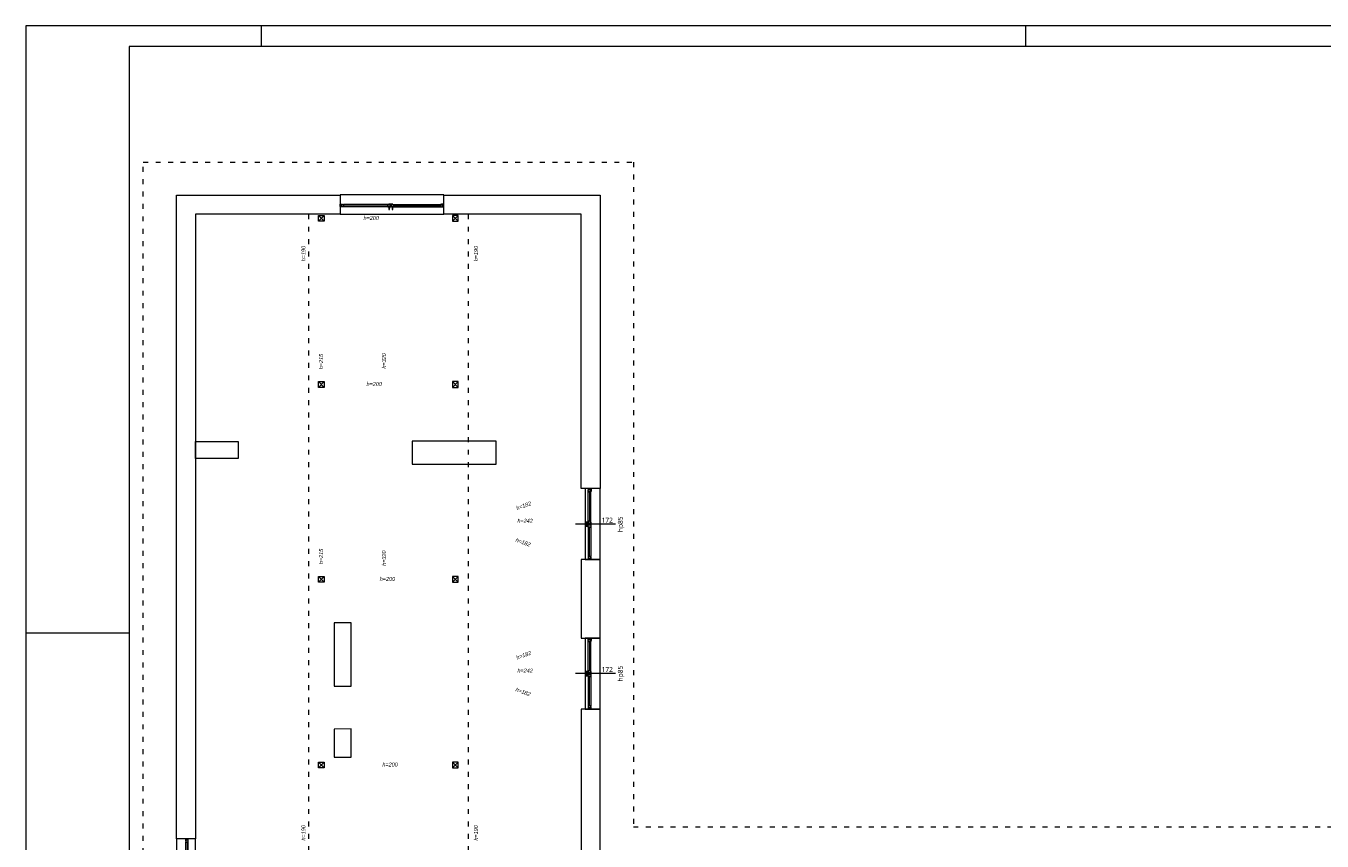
# Model space of a CAD drawing. Header units: millimetres. Extents: x 85284 to 143915, y -66821 to -28273.
# Tile 4 of 28: x 122352 to 125489, y -64249 to -62275. Entities that reach past the tile are written whole.
import ezdxf
from ezdxf.enums import TextEntityAlignment as Align

# ---------------------------------------------------------------- set-up
doc = ezdxf.new("R2010")
doc.units = ezdxf.units.MM
doc.linetypes.add('ACAD_ISO03W100', pattern=[30, 12, -18])
doc.layers.get('0').update_dxf_attribs({"color": 251, "lineweight": 9})
for name, color, linetype, lineweight in [('IE_Ramka', 7, 'Continuous', 15), ('IE_Tabelka', 7, 'Continuous', 15), ('konstrukcja istn..KF', 251, 'Continuous', 9), ('opis..KF', 251, 'Continuous', 9), ('stolarka_arch', 251, 'Continuous', 9), ('ściany ist..KF', 251, 'Continuous', 9)]:
    doc.layers.add(name, color=color, linetype=linetype, lineweight=lineweight)
doc.styles.add('ARCH', font='segoeuil.ttf')

# ---------------------------------------------------------------- blocks, each defined once
blk = doc.blocks.new('*U207')
at = {"layer": 'stolarka_arch', "lineweight": 0}
blk.add_lwpolyline([(0, 0), (172, 0), (172, -46), (0, -46)], close=True, dxfattribs=at)
at = {"layer": 'stolarka_arch'}
for points in [[(0, -22), (6, -22), (6, -23), (3, -23), (3, -28), (0, -28)], [(3, -23), (8, -23), (8, -29), (2, -29), (2, -28), (3, -28)], [(8, -26), (79, -26), (79, -23), (8, -23)], [(8, -26), (79, -26), (79, -29), (8, -29)], [(84, -23), (79, -23), (79, -29), (85, -29), (85, -28), (84, -28)], [(84, -30), (80, -30), (80, -29), (84, -29)], [(81, -22), (91, -22), (91, -23), (88, -23), (88, -28), (84, -28), (84, -23), (81, -23)], [(83, -35), (81, -35), (81, -30), (83, -30)], [(88, -23), (93, -23), (93, -29), (87, -29), (87, -28), (88, -28)], [(92, -30), (88, -30), (88, -29), (92, -29)], [(91, -35), (89, -35), (89, -30), (91, -30)], [(164, -26), (93, -26), (93, -23), (164, -23)], [(164, -26), (93, -26), (93, -29), (164, -29)], [(169, -23), (164, -23), (164, -29), (170, -29), (170, -28), (169, -28)], [(172, -22), (166, -22), (166, -23), (169, -23), (169, -28), (172, -28)]]:
    blk.add_lwpolyline(points, close=True, dxfattribs=at)
blk = doc.blocks.new('*U208')
at = {"layer": 'stolarka_arch', "lineweight": 0}
blk.add_lwpolyline([(0, 0), (172, 0), (172, -36.6), (0, -36.6)], close=True, dxfattribs=at)
at = {"layer": 'stolarka_arch'}
for points in [[(0, -22), (6, -22), (6, -23), (3, -23), (3, -28), (0, -28)], [(3, -23), (8, -23), (8, -29), (2, -29), (2, -28), (3, -28)], [(8, -26), (79, -26), (79, -23), (8, -23)], [(8, -26), (79, -26), (79, -29), (8, -29)], [(84, -23), (79, -23), (79, -29), (85, -29), (85, -28), (84, -28)], [(84, -30), (80, -30), (80, -29), (84, -29)], [(81, -22), (91, -22), (91, -23), (88, -23), (88, -28), (84, -28), (84, -23), (81, -23)], [(83, -35), (81, -35), (81, -30), (83, -30)], [(88, -23), (93, -23), (93, -29), (87, -29), (87, -28), (88, -28)], [(92, -30), (88, -30), (88, -29), (92, -29)], [(91, -35), (89, -35), (89, -30), (91, -30)], [(164, -26), (93, -26), (93, -23), (164, -23)], [(164, -26), (93, -26), (93, -29), (164, -29)], [(169, -23), (164, -23), (164, -29), (170, -29), (170, -28), (169, -28)], [(172, -22), (166, -22), (166, -23), (169, -23), (169, -28), (172, -28)]]:
    blk.add_lwpolyline(points, close=True, dxfattribs=at)
blk = doc.blocks.new('*U206')
at = {"layer": 'stolarka_arch', "lineweight": 0}
blk.add_lwpolyline([(0, 0), (172, 0), (172, -36.6), (0, -36.6)], close=True, dxfattribs=at)
at = {"layer": 'stolarka_arch'}
for points in [[(0, -22), (6, -22), (6, -23), (3, -23), (3, -28), (0, -28)], [(3, -23), (8, -23), (8, -29), (2, -29), (2, -28), (3, -28)], [(8, -26), (79, -26), (79, -23), (8, -23)], [(8, -26), (79, -26), (79, -29), (8, -29)], [(84, -23), (79, -23), (79, -29), (85, -29), (85, -28), (84, -28)], [(84, -30), (80, -30), (80, -29), (84, -29)], [(81, -22), (91, -22), (91, -23), (88, -23), (88, -28), (84, -28), (84, -23), (81, -23)], [(83, -35), (81, -35), (81, -30), (83, -30)], [(88, -23), (93, -23), (93, -29), (87, -29), (87, -28), (88, -28)], [(92, -30), (88, -30), (88, -29), (92, -29)], [(91, -35), (89, -35), (89, -30), (91, -30)], [(164, -26), (93, -26), (93, -23), (164, -23)], [(164, -26), (93, -26), (93, -29), (164, -29)], [(169, -23), (164, -23), (164, -29), (170, -29), (170, -28), (169, -28)], [(172, -22), (166, -22), (166, -23), (169, -23), (169, -28), (172, -28)]]:
    blk.add_lwpolyline(points, close=True, dxfattribs=at)
blk = doc.blocks.new('*U202')
at = {"layer": 'stolarka_arch', "lineweight": 0}
blk.add_lwpolyline([(0, 0), (251, 0), (251, -46.8), (0, -46.8)], close=True, dxfattribs=at)
at = {"layer": 'stolarka_arch'}
for points in [[(0, -22), (6, -22), (6, -23), (3, -23), (3, -28), (0, -28)], [(3, -23), (8, -23), (8, -29), (2, -29), (2, -28), (3, -28)], [(8, -26), (121.3, -26), (121.3, -23), (8, -23)], [(8, -26), (121.3, -26), (121.3, -29), (8, -29)], [(126.3, -23), (121.3, -23), (121.3, -29), (127.3, -29), (127.3, -28), (126.3, -28)], [(126.3, -30), (122.3, -30), (122.3, -29), (126.3, -29)], [(123.3, -22), (133.3, -22), (133.3, -23), (130.3, -23), (130.3, -28), (126.3, -28), (126.3, -23), (123.3, -23)], [(125.3, -35), (123.3, -35), (123.3, -30), (125.3, -30)], [(130.3, -23), (135.3, -23), (135.3, -29), (129.3, -29), (129.3, -28), (130.3, -28)], [(134.3, -30), (130.3, -30), (130.3, -29), (134.3, -29)], [(133.3, -35), (131.3, -35), (131.3, -30), (133.3, -30)], [(243, -26), (135.3, -26), (135.3, -23), (243, -23)], [(243, -26), (135.3, -26), (135.3, -29), (243, -29)], [(248, -23), (243, -23), (243, -29), (249, -29), (249, -28), (248, -28)], [(251, -22), (245, -22), (245, -23), (248, -23), (248, -28), (251, -28)]]:
    blk.add_lwpolyline(points, close=True, dxfattribs=at)
blk = doc.blocks.new('*U163')
at = {"layer": 'opis..KF'}
blk.add_line((20, 0), (-77, 0), dxfattribs=at)
at = {"layer": 'opis..KF', "style": 'ARCH', "flags": 12}
for tag, p in [('150', (0, 10)), ('120', (0, -10))]:
    blk.add_attdef(tag, text='', height=12, dxfattribs=at).set_placement(p, align=Align.MIDDLE_CENTER)
blk.add_attdef('hp', text='', height=12, rotation=90, dxfattribs=at).set_placement((31.7, 0), align=Align.MIDDLE_CENTER)
blk = doc.blocks.new('*U164')
at = {"layer": 'opis..KF'}
blk.add_line((20, 0), (-77, 0), dxfattribs=at)
at = {"layer": 'opis..KF', "style": 'ARCH', "flags": 12}
for tag, p in [('150', (0, 10)), ('120', (0, -10))]:
    blk.add_attdef(tag, text='', height=12, dxfattribs=at).set_placement(p, align=Align.MIDDLE_CENTER)
blk.add_attdef('hp', text='', height=12, rotation=90, dxfattribs=at).set_placement((31.7, 0), align=Align.MIDDLE_CENTER)
blk = doc.blocks.new('*U1138')
at = {"layer": 'IE_Ramka'}
for p, q in [((-740, 439), (-740, 444)), ((-555, 439), (-555, 444)), ((-797, 297), (-772, 297))]:
    blk.add_line(p, q, dxfattribs=at)
for points in [[(-797, 0), (0, 0), (0, 444), (-797, 444)], [(-772, 5), (-5, 5), (-5, 439), (-772, 439)]]:
    blk.add_lwpolyline(points, close=True, dxfattribs=at)

msp = doc.modelspace()

# ---------------------------------------------------------------- linework, layer by layer
at = {"linetype": 'ACAD_ISO03W100'}
for points in [[(124497.4, -66199), (122868.4, -66199), (122636, -65948.8), (122636, -65415), (122716, -65415), (122716, -64998), (122636, -64998), (122636, -62605), (123822, -62605), (123822, -64214), (127084.9, -64214), (127084.9, -62605)], [(123822, -62605), (123822, -64214), (127084.9, -64214), (127084.9, -62685)], [(123036, -62731), (123036, -65764.3)], [(123422, -62731), (123422, -64310)]]:
    msp.add_lwpolyline(points, dxfattribs=at)
at = {"layer": 'konstrukcja istn..KF'}
for p, q in [((123060, -62734), (123074, -62748)), ((123060, -62748), (123074, -62734)), ((123398, -62734), (123384, -62748)), ((123398, -62748), (123384, -62734)), ((123060, -63136), (123074, -63150)), ((123060, -63150), (123074, -63136)), ((123398, -63136), (123384, -63150)), ((123398, -63150), (123384, -63136)), ((123060, -63608), (123074, -63622)), ((123060, -63622), (123074, -63608)), ((123398, -63608), (123384, -63622)), ((123398, -63622), (123384, -63608)), ((123060, -64057.5), (123074, -64071.5)), ((123060, -64071.5), (123074, -64057.5)), ((123398, -64057.5), (123384, -64071.5)), ((123398, -64071.5), (123384, -64057.5))]:
    msp.add_line(p, q, dxfattribs=at)
at = {"layer": 'konstrukcja istn..KF', "color": 18, "true_color": 0x000000}
for points in [[(123060, -62734), (123074, -62734), (123074, -62748), (123060, -62748), (123060, -62734)], [(123398, -62734), (123384, -62734), (123384, -62748), (123398, -62748), (123398, -62734)], [(123060, -63136), (123074, -63136), (123074, -63150), (123060, -63150), (123060, -63136)], [(123398, -63136), (123384, -63136), (123384, -63150), (123398, -63150), (123398, -63136)], [(123060, -63608), (123074, -63608), (123074, -63622), (123060, -63622), (123060, -63608)], [(123398, -63608), (123384, -63608), (123384, -63622), (123398, -63622), (123398, -63608)], [(123060, -64057.5), (123074, -64057.5), (123074, -64071.5), (123060, -64071.5), (123060, -64057.5)], [(123398, -64057.5), (123384, -64057.5), (123384, -64071.5), (123398, -64071.5), (123398, -64057.5)]]:
    msp.add_lwpolyline(points, dxfattribs=at)
at = {"layer": 'ściany ist..KF', "linetype": 'ByBlock'}
for points in [[(122716, -64243), (122716, -62685), (123112.4, -62685), (123112.4, -62731), (122762, -62731), (122762, -64243), (122716, -64243)], [(123363.4, -62731), (123363.4, -62685), (123742, -62685), (123742, -63395.2), (123696, -63395.2), (123696, -62731), (123363.4, -62731)], [(122762, -63281), (122866, -63281), (122866, -63322), (122762, -63322), (122762, -63281)], [(123489.6, -63280), (123286.6, -63280), (123286.6, -63336), (123489.6, -63336), (123489.6, -63280)], [(123097.9, -63720.3), (123097.9, -63873.3), (123138.9, -63873.3), (123138.9, -63720.2), (123097.9, -63720.2)], [(123742, -63929.2), (123696, -63929.2), (123696, -64310), (123168, -64310), (123168, -64350), (123210, -64350), (123210, -64931), (123691.9, -64931), (123691.9, -64916), (123239.9, -64916), (123239.9, -64340), (123907.9, -64340), (123907.9, -64916), (123840.9, -64916), (123840.9, -64931), (123937.9, -64931), (123937.9, -64340), (124088.2, -64340), (124088.2, -64340), (124088.2, -64294), (123742, -64294), (123742, -63929.2)], [(123097.9, -63977.3), (123097.9, -64045.3), (123138.9, -64045.3), (123138.9, -63977.2), (123097.9, -63977.3)]]:
    msp.add_lwpolyline(points, dxfattribs=at)
msp.add_lwpolyline([(123696, -63757.2), (123742, -63757.2), (123742, -63567.2), (123696, -63567.2)], close=True, dxfattribs=at)

# ---------------------------------------------------------------- block references
ref = msp.add_blockref('*U163', (123758.8, -63481.6))
ref.add_attrib('150', '172', dxfattribs={"layer": 'opis..KF', "height": 12, "style": 'ARCH'}).set_placement((123758.8, -63471.6), align=Align.MIDDLE_CENTER)
ref.add_attrib('hp', 'hp85', dxfattribs={"layer": 'opis..KF', "height": 12, "rotation": 90, "style": 'ARCH'}).set_placement((123790.5, -63481.6), align=Align.MIDDLE_CENTER)
ref = msp.add_blockref('*U164', (123758.8, -63843.2))
ref.add_attrib('150', '172', dxfattribs={"layer": 'opis..KF', "height": 12, "style": 'ARCH'}).set_placement((123758.8, -63833.2), align=Align.MIDDLE_CENTER)
ref.add_attrib('hp', 'hp85', dxfattribs={"layer": 'opis..KF', "height": 12, "rotation": 90, "style": 'ARCH'}).set_placement((123790.5, -63843.2), align=Align.MIDDLE_CENTER)
at = {"layer": 'IE_Tabelka', "xscale": 10, "yscale": 10, "zscale": 10}
msp.add_blockref('*U1138', (130322, -66714.8), dxfattribs=at)
at = {"layer": 'stolarka_arch', "xscale": -1}
msp.add_blockref('*U202', (123363.4, -62684.2), dxfattribs=at)
for name, p, rotation in [('*U208', (123742, -63567.2), 270), ('*U206', (123742, -63929.2), 270), ('*U207', (122716, -64243), 90)]:
    msp.add_blockref(name, p, dxfattribs=dict(at, rotation=rotation))

# ---------------------------------------------------------------- texts
at = {"layer": 'opis..KF', "char_height": 9.6, "attachment_point": 5, "style": 'ARCH'}
for s, insert in [('{\\fCentury Gothic|b0|i1|c238|p34;h=200}', (123187.7, -62739.9)), ('{\\fCentury Gothic|b0|i1|c238|p34;h=200}', (123195, -63141.9)), ('{\\fCentury Gothic|b0|i1|c238|p34;h=242}', (123560, -63473.1)), ('{\\fCentury Gothic|b0|i1|c238|p34;h=200}', (123226.8, -63613.9)), ('{\\fCentury Gothic|b0|i1|c238|p34;h=242}', (123560, -63836)), ('{\\fCentury Gothic|b0|i1|c238|p34;h=200}', (123233.2, -64063.4))]:
    msp.add_mtext_dynamic_manual_height_columns(s, width=156.7, gutter_width=70, heights=[0], dxfattribs=dict(at, insert=insert))
for s, insert, rotation in [('{\\fCentury Gothic|b0|i1|c238|p34;h=190}', (123023.7, -62826.1), 90), ('{\\fCentury Gothic|b0|i1|c238|p34;h=190}', (123441.1, -62826.1), 90), ('{\\fCentury Gothic|b0|i1|c238|p34;h=215}', (123066.3, -63087.6), 90), ('{\\fCentury Gothic|b0|i1|c238|p34;h=320}', (123218.5, -63086), 90), ('{\\fCentury Gothic|b0|i1|c238|p34;h=182}', (123556.5, -63436.7), 19.4514), ('{\\fCentury Gothic|b0|i1|c238|p34;h=182}', (123555.1, -63525.3), 340.5008), ('{\\fCentury Gothic|b0|i1|c238|p34;h=215}', (123066.3, -63559.6), 90), ('{\\fCentury Gothic|b0|i1|c238|p34;h=320}', (123218.5, -63563.6), 90), ('{\\fCentury Gothic|b0|i1|c238|p34;h=182}', (123556.5, -63798.7), 19.4514), ('{\\fCentury Gothic|b0|i1|c238|p34;h=182}', (123555.1, -63887.3), 340.5008), ('{\\fCentury Gothic|b0|i1|c238|p34;h=190}', (123023.7, -64228.8), 90), ('{\\fCentury Gothic|b0|i1|c238|p34;h=190}', (123441.1, -64228.8), 90)]:
    msp.add_mtext_dynamic_manual_height_columns(s, width=156.7, gutter_width=70, heights=[0], dxfattribs=dict(at, insert=insert, rotation=rotation))

doc.saveas('drawing.dxf')
